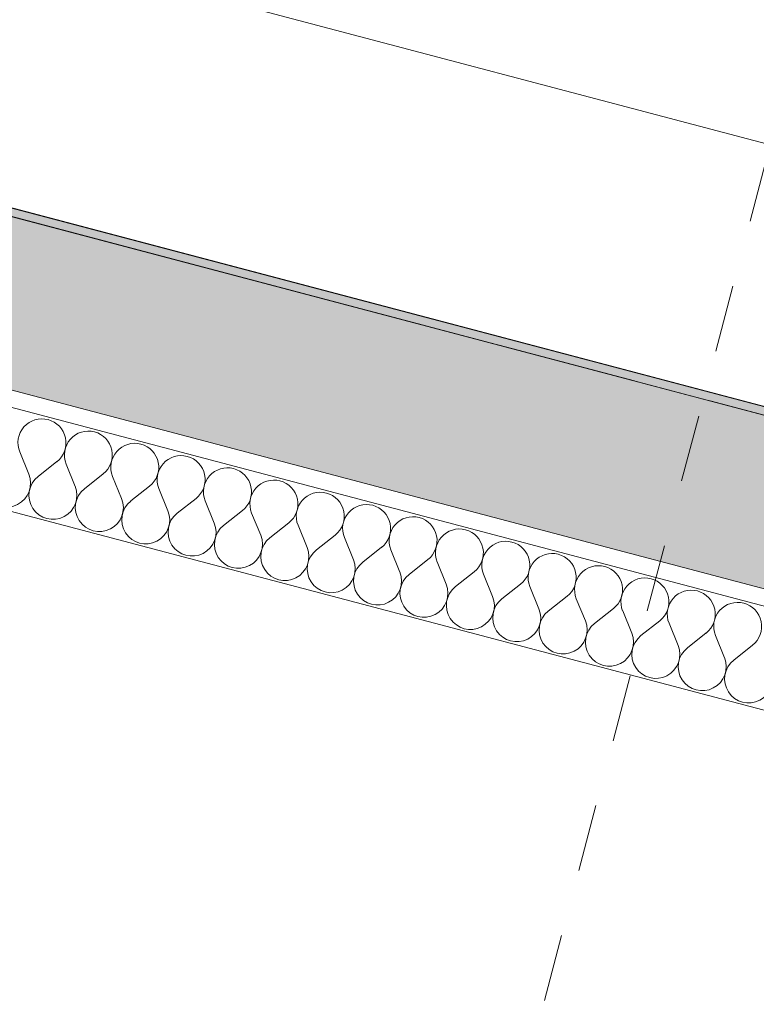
# Model space of a CAD drawing. Header units: millimetres. Extents: x -176817 to 18864955, y -12996033 to 201123.
# Tile 176 of 256: x 158153 to 159470, y -8561 to -6801. Entities that reach past the tile are written whole.
import ezdxf
from ezdxf.enums import TextEntityAlignment as Align

# ---------------------------------------------------------------- set-up
doc = ezdxf.new("R2010")
doc.units = ezdxf.units.MM
doc.header["$MEASUREMENT"] = 0
doc.linetypes.add('Przerywana', pattern=[240, 120, -120])
doc.linetypes.add('Przerywana długa', pattern=[390, 250, -140])
for name, color, linetype in [('210-A Strefy', 7, 'Continuous'), ('213-A Wymiarowanie wewnętrzne', 7, 'Continuous'), ('231-A Ściany zewnętrzne', 7, 'Continuous'), ('250-A Schody Pochylnie', 7, 'Continuous'), ('410-K Osie', 7, 'Continuous'), ('840-G Znaczniki przekroje', 7, 'Continuous')]:
    doc.layers.add(name, color=color, linetype=linetype)
doc.styles.add('STYL_AUTOMATYCZNY_4', font='arial.ttf')
doc.styles.add('STYL_AUTOMATYCZNY_8', font='ARIALN.TTF')
doc.dimstyles.new('STYL_AUTOMATYCZNY__3', dxfattribs={"dimtxt": 64.999998, "dimasz": 47.5, "dimexe": 0.18, "dimexo": 0.0625, "dimgap": 0, "dimtad": 1, "dimdec": 1, "dimlfac": 0.1, "dimzin": 0, "dimdsep": 46, "dimtxsty": 'STYL_AUTOMATYCZNY_4', "dimblk": 'ARROWHEAD_11', "dimblk1": 'ARROWHEAD_11', "dimblk2": 'ARROWHEAD_11', "dimcen": 0.09, "dimclrd": 30, "dimclre": 30, "dimclrt": 30, "dimazin": 0, "dimtfac": 1, "dimtdec": 4, "dimtmove": 0, "dimatfit": 3, "dimfxl": 0, "dimtolj": 1, "dimtzin": 0, "dimarcsym": 0})

# ---------------------------------------------------------------- blocks, each defined once
blk = doc.blocks.new('Komunikacja pionowa - Klatka K2_K2.1_22_2', base_point=(161805.5, 392.7))
at = {"layer": '210-A Strefy', "color": 7, "linetype": 'Continuous', "lineweight": 0, "flags": 128}
blk.add_lwpolyline([(156560.1, -6720.8), (162806.3, -8369), (165520.2, 1913.9), (159273.5, 3562.2)], close=True, dxfattribs=at)
blk = doc.blocks.new('Strop_37_2', base_point=(162841.1, -8393.7))
at = {"layer": '250-A Schody Pochylnie', "color": 255, "linetype": 'Continuous', "lineweight": 0, "flags": 128}
blk.add_lwpolyline([(162841.1, -8393.7), (156517.6, -6725.1), (157454, -3176.6), (160702.8, -4033.8), (160650.5, -4232.1), (163725.2, -5043.4)], close=True, dxfattribs=at)
blk = doc.blocks.new('*X1133')
at = {"layer": '231-A Ściany zewnętrzne', "color": 7, "linetype": 'Continuous', "lineweight": 0}
for p, q in [((158169.5, -7613.1), (158153.4, -7573.4)), ((158186.1, -7617.5), (158219.7, -7590.9)), ((158252.4, -7635), (158236.3, -7595.3)), ((158269, -7639.4), (158302.6, -7612.8)), ((158335.3, -7656.9), (158319.2, -7617.2)), ((158351.9, -7661.2), (158385.5, -7634.7)), ((158418.2, -7678.7), (158402.1, -7639)), ((158434.7, -7683.1), (158468.4, -7656.5)), ((158501, -7700.6), (158484.9, -7660.9)), ((158517.6, -7705), (158551.2, -7678.4)), ((158583.9, -7722.5), (158567.8, -7682.8)), ((158600.5, -7726.9), (158634.1, -7700.3)), ((158666.8, -7744.4), (158650.7, -7704.6)), ((158683.4, -7748.7), (158717, -7722.1)), ((158749.7, -7766.2), (158733.6, -7726.5)), ((158766.3, -7770.6), (158799.9, -7744)), ((158832.6, -7788.1), (158816.4, -7748.4)), ((158849.1, -7792.5), (158882.7, -7765.9)), ((158915.4, -7810), (158899.3, -7770.2)), ((158932, -7814.3), (158965.6, -7787.7)), ((158998.3, -7831.8), (158982.2, -7792.1)), ((159014.9, -7836.2), (159048.5, -7809.6)), ((159081.2, -7853.7), (159065.1, -7814)), ((159097.8, -7858.1), (159131.4, -7831.5)), ((159164.1, -7875.6), (159147.9, -7835.9)), ((159180.6, -7879.9), (159214.3, -7853.4)), ((159246.9, -7897.4), (159230.8, -7857.7)), ((159263.5, -7901.8), (159297.1, -7875.2)), ((159329.8, -7919.3), (159313.7, -7879.6)), ((159346.4, -7923.7), (159380, -7897.1)), ((159412.7, -7941.2), (159396.6, -7901.5)), ((159429.3, -7945.6), (159462.9, -7919))]:
    blk.add_line(p, q, dxfattribs=at)
for centre, start, end in [((158193.1, -7557.3), 75.218, 202.0879), ((158193.1, -7557.3), 308.3481, 75.218), ((158276, -7579.2), 75.218, 202.0879), ((158276, -7579.2), 308.3481, 75.218), ((158358.9, -7601), 75.218, 202.0879), ((158358.9, -7601), 308.3481, 75.218), ((158441.8, -7622.9), 75.218, 202.0879), ((158441.8, -7622.9), 308.3481, 75.218), ((158129.8, -7629.3), 128.3481, 22.0879), ((158212.7, -7651.1), 128.3481, 22.0879), ((158524.6, -7644.8), 75.218, 202.0879), ((158524.6, -7644.8), 308.3481, 75.218), ((158607.5, -7666.7), 75.218, 202.0879), ((158607.5, -7666.7), 308.3481, 75.218), ((158295.6, -7673), 128.3481, 22.0879), ((158690.4, -7688.5), 75.218, 202.0879), ((158690.4, -7688.5), 308.3481, 75.218), ((158378.5, -7694.9), 128.3481, 22.0879), ((158773.3, -7710.4), 75.218, 202.0879), ((158773.3, -7710.4), 308.3481, 75.218), ((158461.3, -7716.7), 128.3481, 22.0879), ((158544.2, -7738.6), 128.3481, 22.0879), ((158856.2, -7732.3), 75.218, 202.0879), ((158856.2, -7732.3), 308.3481, 75.218), ((158939, -7754.1), 75.218, 202.0879), ((158939, -7754.1), 308.3481, 75.218), ((158627.1, -7760.5), 128.3481, 22.0879), ((159021.9, -7776), 75.218, 202.0879), ((159021.9, -7776), 308.3481, 75.218), ((158710, -7782.3), 128.3481, 22.0879), ((159104.8, -7797.9), 75.218, 202.0879), ((159104.8, -7797.9), 308.3481, 75.218), ((158792.8, -7804.2), 128.3481, 22.0879), ((159187.7, -7819.7), 75.218, 202.0879), ((158875.7, -7826.1), 128.3481, 22.0879), ((159187.7, -7819.7), 308.3481, 75.218), ((159270.5, -7841.6), 75.218, 202.0879), ((159270.5, -7841.6), 308.3481, 75.218), ((158958.6, -7847.9), 128.3481, 22.0879), ((159353.4, -7863.5), 75.218, 202.0879), ((159353.4, -7863.5), 308.3481, 75.218), ((159041.5, -7869.8), 128.3481, 22.0879), ((159436.3, -7885.3), 75.218, 202.0879), ((159436.3, -7885.3), 308.3481, 75.218), ((159124.4, -7891.7), 128.3481, 22.0879), ((159207.2, -7913.6), 128.3481, 22.0879), ((159290.1, -7935.4), 128.3481, 22.0879), ((159373, -7957.3), 128.3481, 22.0879), ((159455.9, -7979.2), 128.3481, 22.0879)]:
    blk.add_arc(centre, 42.9, start, end, dxfattribs=at)
blk = doc.blocks.new('Ściana_111_2', base_point=(156947.9, -6993.8))
at = {"layer": '231-A Ściany zewnętrzne', "linetype": 'Continuous', "lineweight": 0, "true_color": 0x000000}
blk.add_hatch(color=18, dxfattribs=at).paths.add_polyline_path([(162806.3, -8369), (156990, -6834.3), (156986.2, -6848.8), (162802.5, -8383.5)])
h = blk.add_hatch(dxfattribs=at)
h.set_pattern_fill('Beton_zbrojony_0002', color=18, style=0, pattern_type=2)
h.set_pattern_definition([(45, (0, 0), (-49.497475, 49.497475), []), (45, (-24.75, 24.75), (-49.497475, 49.497475), [52.5, -17.5])])
h.paths.add_polyline_path([(156909.6, -7138.8), (172588, -11276), (172664.5, -10985.9), (156986.2, -6848.8)])
at = {"layer": '231-A Ściany zewnętrzne', "color": 7, "linetype": 'Continuous', "lineweight": 0}
for p, q in [((162802.5, -8383.5), (156986.2, -6848.8)), ((156909.6, -7138.8), (172588, -11276)), ((156902, -7167.8), (172580.3, -11305))]:
    blk.add_line(p, q, dxfattribs=at)
at = {"layer": '231-A Ściany zewnętrzne', "color": 7, "linetype": 'Continuous', "lineweight": 0, "flags": 128}
for points in [[(162806.3, -8369), (156990, -6834.3)], [(156856, -7341.9), (161175.7, -8481.7)]]:
    blk.add_lwpolyline(points, dxfattribs=at)
at = {"layer": '231-A Ściany zewnętrzne', "color": 7, "lineweight": 0}
blk.add_blockref('*X1133', (0, 0), dxfattribs=at)
blk = doc.blocks.new('*D3175')
at = {"layer": '213-A Wymiarowanie wewnętrzne', "linetype": 'Continuous', "lineweight": 200}
for points in [[(156625, -6270.7), (156626, -6275.5), (156628.7, -6279.5), (156632.7, -6282.2), (156637.5, -6283.2), (156642.3, -6282.2), (156646.4, -6279.5), (156649.1, -6275.5), (156650, -6270.7), (156649.1, -6265.9), (156646.4, -6261.8), (156642.3, -6259.1), (156637.5, -6258.2), (156632.7, -6259.1), (156628.7, -6261.8), (156626, -6265.9)], [(162948.5, -7939.3), (162949.4, -7944.1), (162952.2, -7948.1), (162956.2, -7950.8), (162961, -7951.8), (162965.8, -7950.8), (162969.8, -7948.1), (162972.5, -7944.1), (162973.5, -7939.3), (162972.5, -7934.5), (162969.8, -7930.4), (162965.8, -7927.7), (162961, -7926.8), (162956.2, -7927.7), (162952.2, -7930.4), (162949.4, -7934.5)]]:
    blk.add_hatch(color=30, dxfattribs=at).paths.add_polyline_path(points)
at = {"layer": '213-A Wymiarowanie wewnętrzne', "color": 30, "linetype": 'Continuous', "lineweight": 0}
for p, q in [((156640.7, -6258.6), (156649.5, -6225.4)), ((156649.6, -6273.9), (162948.9, -7936.1)), ((156625.6, -6316), (156634.3, -6282.8))]:
    blk.add_line(p, q, dxfattribs=at)
blk.add_circle((156637.5, -6270.7), 12.5, dxfattribs=at)
at = {"layer": '213-A Wymiarowanie wewnętrzne', "color": 30, "lineweight": 200, "insert": (159730.7, -7073.4), "char_height": 65, "attachment_point": 7, "rotation": 345.218, "style": 'STYL_AUTOMATYCZNY_4'}
blk.add_mtext('\\A1;{\\pql;\\fArial|b0|i0|c238|p0;\\W1.000000;654}', dxfattribs=at)
blk = doc.blocks.new('ARROWHEAD_11')
at = {"color": 0, "linetype": 'Continuous', "lineweight": 0}
blk.add_line((0, 0), (-1, 0), dxfattribs=at)
at = {"color": 0, "linetype": 'Continuous', "lineweight": 0, "const_width": 0.25, "flags": 128}
blk.add_lwpolyline([(-0.125, 0, 1), (0.125, 0, 1)], format="xyb", close=True, dxfattribs=at)
blk = doc.blocks.new('Standardowy znacznik osi[636]_2', base_point=(14699.6, 30697))
at = {"layer": '410-K Osie', "color": 5, "linetype": 'Przerywana długa', "lineweight": 0}
blk.add_line((17600.4, 29931.6), (181485.5, -13313.5), dxfattribs=at)
at = {"layer": '410-K Osie', "color": 7, "lineweight": 0, "style": 'STYL_AUTOMATYCZNY_8'}
for tag, p in [('AC_MarkerText_1_0', (14599.8, 30777.3)), ('AC_MarkerText_1_1', (184528, -14062.5))]:
    blk.add_attdef(tag, text='', height=100, rotation=345.218, dxfattribs=at).set_placement(p, align=Align.TOP_CENTER)
blk = doc.blocks.new('Płaszczyzna odcinająca_7_2', base_point=(153316, -30439.5))
at = {"layer": '840-G Znaczniki przekroje', "color": 161, "linetype": 'Przerywana', "lineweight": 0, "true_color": 0x40a5ff}
blk.add_line((153335.1, -30367), (179831.2, 70044.8), dxfattribs=at)

msp = doc.modelspace()

# ---------------------------------------------------------------- linework, layer by layer
at = {"layer": '210-A Strefy', "color": 214, "linetype": 'Continuous', "lineweight": 0, "flags": 128}
msp.add_lwpolyline([(156560.11, -6720.83), (162806.3, -8369.04), (165520.18, 1913.86), (159273.54, 3562.19)], close=True, dxfattribs=at)

# ---------------------------------------------------------------- block references
at = {"layer": '210-A Strefy', "color": 7, "linetype": 'Continuous', "lineweight": 0}
msp.add_blockref('Komunikacja pionowa - Klatka K2_K2.1_22_2', (161805.48, 392.72), dxfattribs=at)
at = {"layer": '231-A Ściany zewnętrzne', "color": 7, "lineweight": 0}
msp.add_blockref('Ściana_111_2', (156947.89, -6993.8), dxfattribs=at)
at = {"layer": '250-A Schody Pochylnie', "color": 255, "linetype": 'Continuous', "lineweight": 0}
msp.add_blockref('Strop_37_2', (162841.08, -8393.7), dxfattribs=at)
at = {"layer": '410-K Osie', "color": 5, "linetype": 'Continuous', "lineweight": 0}
msp.add_blockref('Standardowy znacznik osi[636]_2', (14699.64, 30697.04), dxfattribs=at)

# ---------------------------------------------------------------- dimensions: what is measured, and where the dimension line sits
at = {"layer": '213-A Wymiarowanie wewnętrzne', "color": 30, "linetype": 'Continuous', "lineweight": 200}
dim = msp.add_linear_dim(base=(162960.99, -7939.29), p1=(156517.6, -6725.13), p2=(162841.08, -8393.7), angle=345.21803, dimstyle='STYL_AUTOMATYCZNY__3', dxfattribs=at)
dim.commit()
dim.dimension.update_dxf_attribs({"geometry": '*D3175', "text_midpoint": (159810.71, -7060.95), "dimtype": 160, "text_rotation": 345.21803})

# ---------------------------------------------------------------- next in the draw order: block references
at = {"layer": '840-G Znaczniki przekroje', "color": 161, "lineweight": 0, "true_color": 0x40a5ff}
msp.add_blockref('Płaszczyzna odcinająca_7_2', (153315.96, -30439.48), dxfattribs=at)

doc.saveas('drawing.dxf')
